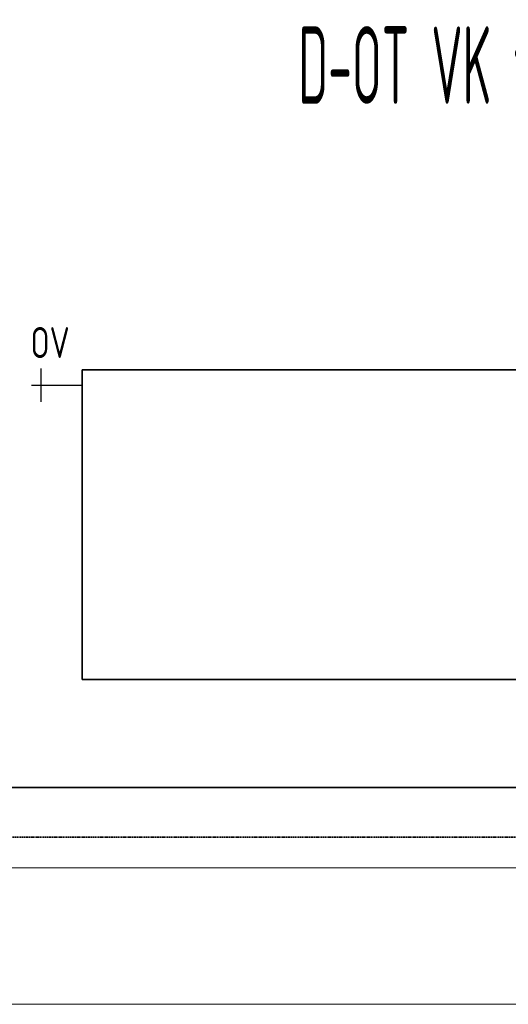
# Model space of a CAD drawing. Header units: millimetres. Extents: x 17747 to 112039, y -74980 to 446921.
# Tile 29 of 256: x 39357 to 40146, y -74980 to -73391. Entities that reach past the tile are written whole.
import ezdxf
from ezdxf.enums import TextEntityAlignment as Align

# ---------------------------------------------------------------- set-up
doc = ezdxf.new("R2010")
doc.units = ezdxf.units.MM
doc.linetypes.add('phl_thick', pattern=[0])
doc.linetypes.add('VERDECKT', pattern=[9.525, 6.35, -3.175])
for name, color, linetype, lineweight in [('JS_VYT_POPIS - OBECNĚ', 7, 'Continuous', 5), ('UT_SCHÉMA_POPIS', 7, 'VERDECKT', 5), ('UT_SCHÉMA_PŘÍVOD', 10, 'Continuous', 35), ('UT_SCHÉMA_SYMBOLY', 7, 'Continuous', 25), ('UT_SCHÉMA_ZPÁTEČKA', 172, 'VERDECKT', 35), ('UT_ZAŘÍZENÍ - OT', 3, 'Continuous', 35), ('VZT_50 POPIS - OBECNE', 7, 'Continuous', 5)]:
    doc.layers.add(name, color=color, linetype=linetype, lineweight=lineweight)
doc.styles.add('ISO 2.5', font='isocp.shx', dxfattribs={"width": 0.8, "height": 2.5})
doc.styles.add('VZT_POPIS', font='isocp.shx', dxfattribs={"width": 0.6, "height": 125})

msp = doc.modelspace()

# ---------------------------------------------------------------- linework, layer by layer
at = {"layer": 'UT_SCHÉMA_PŘÍVOD'}
msp.add_line((38957.9, -74630.3), (45782.9, -74630.3), dxfattribs=at)
at = {"layer": 'UT_SCHÉMA_SYMBOLY'}
for p, q in [((39392, -74008.1), (39392, -73954.1)), ((39376, -73981.1), (39457.9, -73981.1))]:
    msp.add_line(p, q, dxfattribs=at)
at = {"layer": 'UT_SCHÉMA_ZPÁTEČKA', "ltscale": 0.3}
msp.add_line((38877.9, -74710.3), (46332.9, -74710.3), dxfattribs=at)
at = {"layer": 'UT_ZAŘÍZENÍ - OT', "linetype": 'Continuous'}
for p, q in [((41257.9, -73956.1), (39457.9, -73956.1)), ((39457.9, -73956.1), (39457.9, -74456.1)), ((39457.9, -74456.1), (41257.9, -74456.1))]:
    msp.add_line(p, q, dxfattribs=at)
at = {"layer": 'VZT_50 POPIS - OBECNE', "linetype": 'phl_thick'}
for p, q in [((28093.1, -74760.3), (56168, -74760.3)), ((28093.1, -74980.3), (56168, -74980.3))]:
    msp.add_line(p, q, dxfattribs=at)

# ---------------------------------------------------------------- texts
at = {"layer": 'JS_VYT_POPIS - OBECNĚ', "style": 'VZT_POPIS', "width": 0.5}
msp.add_text('D-OT VK typ 11 - 1800*500 mm', height=125, dxfattribs=at).set_placement((40357.9, -73464.5), align=Align.MIDDLE_CENTER)
at = {"layer": 'UT_SCHÉMA_POPIS', "style": 'ISO 2.5', "width": 0.8}
msp.add_text('OV', height=50, dxfattribs=at).set_placement((39374.5, -73912.3), align=Align.MIDDLE_LEFT)

doc.saveas('drawing.dxf')
